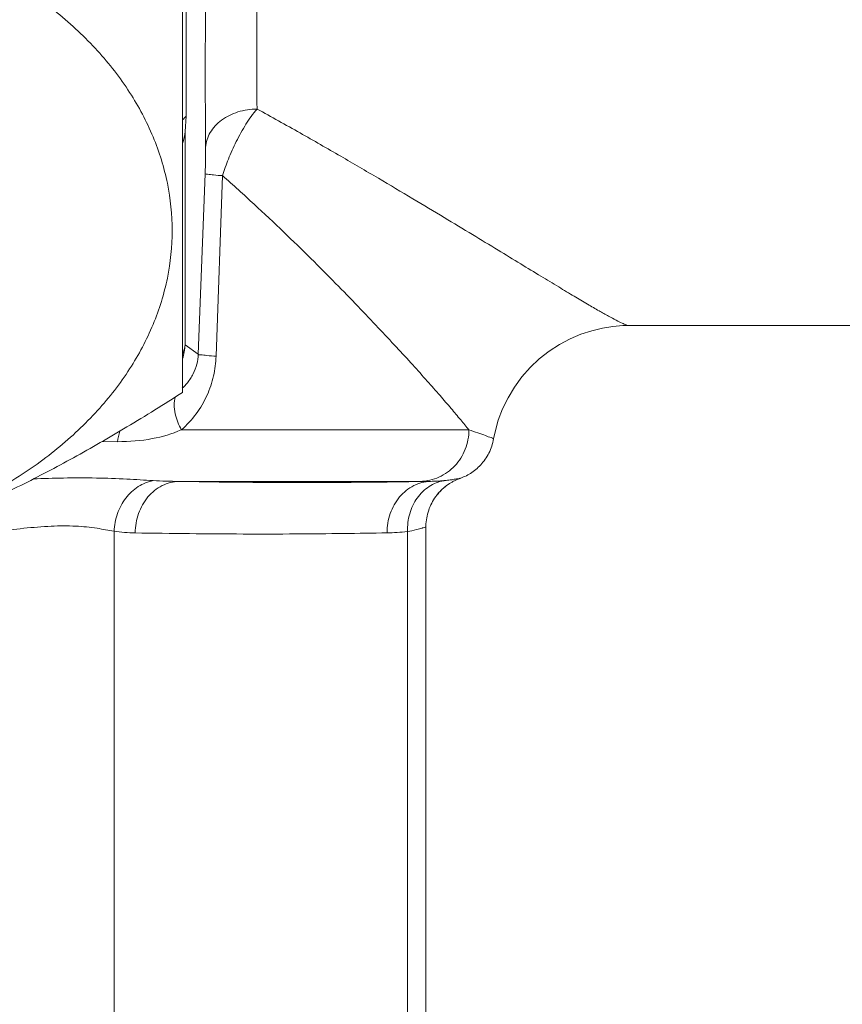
# Model space of a CAD drawing. Header units: millimetres. Extents: x -15538 to -14053, y -265397 to -264347.
# Tile 16 of 35: x -14461.16 to -14459.96, y -264927.88 to -264926.44. Entities that reach past the tile are written whole.
import ezdxf

# ---------------------------------------------------------------- set-up
doc = ezdxf.new("R2010")
doc.units = ezdxf.units.MM
doc.linetypes.add('ACAD_ISO08W100', pattern=[36, 24, -3, 6, -3])
doc.layers.get('0').update_dxf_attribs({"color": 20, "lineweight": 35})
doc.layers.add('-- CO_rury', color=51, linetype='Continuous', lineweight=9)

# ---------------------------------------------------------------- blocks, each defined once
blk = doc.blocks.new('-- CIEPŁOMIERZ ECHO II_15')
at = {"color": 50}
for points in [[(7.065, 1.35), (7.065, 1.35), (7.065, 2.0499), (7.065, 2.0499)], [(7.065, 1.35), (7.065, 1.35), (7.065, 2.0499), (7.065, 2.0499)], [(6.9, 1.1531), (6.9, 1.1531), (6.9, 1.1531), (6.9, 1.1531)], [(6.8425, 1.1043), (6.8425, 1.1043), (6.8425, 1.1044), (6.8425, 1.1044)], [(6.9131, 1.1171), (6.9131, 1.1171), (6.9131, 0.6983), (6.9131, 0.6983)], [(6.8309, 1.0833), (6.8309, 1.0833), (6.83, 1.0821), (6.83, 1.0821)], [(6.8319, 1.0846), (6.8319, 1.0846), (6.8306, 1.0829), (6.8306, 1.0829)], [(6.8391, 1.0805), (6.8392, 1.081), (6.8392, 1.0815), (6.8393, 1.082)], [(6.8394, 1.0838), (6.8394, 1.0832), (6.8393, 1.0826), (6.8393, 1.082)], [(6.8212, 1.073), (6.8212, 1.073), (6.8182, 1.0706), (6.8182, 1.0706)], [(6.8381, 1.061), (6.8381, 1.0561), (6.8381, 1.0511), (6.8381, 1.0462)], [(6.7718, 1.0545), (6.7718, 1.0545), (4.2082, 1.0545), (4.2082, 1.0545)], [(6.8381, 1.0462), (6.8381, 1.0462), (6.8381, 0.6948), (6.8381, 0.6948)], [(6.7651, 1.0277), (6.7651, 1.0277), (4.215, 1.0277), (4.215, 1.0277)], [(7.0203, 0.749), (7.0203, 0.749), (7.2832, 0.7584), (7.2832, 0.7584)], [(7.0231, 0.7229), (7.0231, 0.7229), (7.286, 0.733), (7.286, 0.733)], [(7.0231, 0.7229), (7.0231, 0.7229), (7.037, 0.7037), (7.037, 0.7037)], [(7.037, 0.7037), (7.0301, 0.7034), (7.0232, 0.7022), (7.0166, 0.7001)], [(7.0232, 0.7), (7.0275, 0.702), (7.0323, 0.7034), (7.037, 0.7037)], [(7.3476, 0.7037), (7.3476, 0.7037), (7.037, 0.7037), (7.037, 0.7037)], [(7.3298, 0.7), (7.3355, 0.7018), (7.3415, 0.7033), (7.3476, 0.7037)], [(7.3476, 0.7037), (7.3476, 0.7037), (7.3696, 0.7052), (7.3696, 0.7052)], [(7.3696, 0.7052), (7.3678, 0.7035), (7.3661, 0.7019), (7.3643, 0.7001)], [(7.7051, 0.7052), (7.7051, 0.7052), (7.3696, 0.7052), (7.3696, 0.7052)], [(6.9676, 0.7), (6.9676, 0.7), (7.5392, 0.7), (7.5392, 0.7)], [(6.9112, 0.6086), (6.9062, 0.6073), (6.901, 0.6062), (6.8959, 0.6055)], [(6.8961, 0.583), (6.8961, 0.583), (6.8959, 0.6056), (6.8959, 0.6056)], [(6.7654, 0.6004), (6.7654, 0.6004), (4.2146, 0.6004), (4.2146, 0.6004)]]:
    blk.add_open_spline(points, degree=3, dxfattribs=at)
for points, knots in [([(7.065, 1.3495), (7.065, 1.3495), (7.0648, 1.341), (7.0648, 1.341), (7.0648, 1.341), (7.0648, 1.341), (7.0636, 1.3268), (7.0636, 1.3268), (7.0636, 1.3268), (7.0636, 1.3268), (7.0613, 1.3117), (7.0613, 1.3117), (7.0613, 1.3117), (7.0613, 1.3117), (7.0575, 1.296), (7.0575, 1.296), (7.0575, 1.296), (7.0575, 1.296), (7.0523, 1.2801), (7.0523, 1.2801), (7.0523, 1.2801), (7.0523, 1.2801), (7.0456, 1.2644), (7.0456, 1.2644), (7.0456, 1.2644), (7.0456, 1.2644), (7.0373, 1.2488), (7.0373, 1.2488), (7.0373, 1.2488), (7.0373, 1.2488), (7.0276, 1.2338), (7.0276, 1.2338), (7.0276, 1.2338), (7.0276, 1.2338), (7.0164, 1.2196), (7.0164, 1.2196), (7.0164, 1.2196), (7.0164, 1.2196), (7.0039, 1.2064), (7.0039, 1.2064), (7.0039, 1.2064), (7.0039, 1.2064), (6.9902, 1.1943), (6.9902, 1.1943), (6.9902, 1.1943), (6.9902, 1.1943), (6.9755, 1.1835), (6.9755, 1.1835), (6.9755, 1.1835), (6.9755, 1.1835), (6.9598, 1.1741), (6.9598, 1.1741), (6.9598, 1.1741), (6.9598, 1.1741), (6.9436, 1.1662), (6.9436, 1.1662), (6.9436, 1.1662), (6.9436, 1.1662), (6.927, 1.1599), (6.927, 1.1599), (6.927, 1.1599), (6.927, 1.1599), (6.9101, 1.1552), (6.9101, 1.1552), (6.9101, 1.1552), (6.9101, 1.1552), (6.8999, 1.1531), (6.8999, 1.1531)], [0, 0, 0, 0, 0.058824, 0.058824, 0.058824, 0.058824, 0.117647, 0.117647, 0.117647, 0.117647, 0.176471, 0.176471, 0.176471, 0.176471, 0.235294, 0.235294, 0.235294, 0.235294, 0.294118, 0.294118, 0.294118, 0.294118, 0.352941, 0.352941, 0.352941, 0.352941, 0.411765, 0.411765, 0.411765, 0.411765, 0.470588, 0.470588, 0.470588, 0.470588, 0.529412, 0.529412, 0.529412, 0.529412, 0.588235, 0.588235, 0.588235, 0.588235, 0.647059, 0.647059, 0.647059, 0.647059, 0.705882, 0.705882, 0.705882, 0.705882, 0.764706, 0.764706, 0.764706, 0.764706, 0.823529, 0.823529, 0.823529, 0.823529, 0.882353, 0.882353, 0.882353, 0.882353, 0.941176, 0.941176, 0.941176, 0.941176, 1, 1, 1, 1]), ([(7.065, 1.35), (7.065, 1.3487), (7.0654, 1.3475), (7.0658, 1.3463), (7.0658, 1.3463), (7.0666, 1.3442), (7.0675, 1.3422), (7.0684, 1.3402), (7.0684, 1.3402), (7.0697, 1.3373), (7.0711, 1.3344), (7.0726, 1.3316), (7.0726, 1.3316), (7.0745, 1.3279), (7.0765, 1.3241), (7.0785, 1.3204), (7.0785, 1.3204), (7.0811, 1.3158), (7.0837, 1.3112), (7.0863, 1.3066), (7.0863, 1.3066), (7.0895, 1.3011), (7.0927, 1.2955), (7.0959, 1.29), (7.0959, 1.29), (7.0998, 1.2835), (7.1036, 1.277), (7.1075, 1.2705), (7.1075, 1.2705), (7.112, 1.2629), (7.1165, 1.2554), (7.1211, 1.2479), (7.1211, 1.2479), (7.1263, 1.2393), (7.1315, 1.2306), (7.1367, 1.222), (7.1367, 1.222), (7.1427, 1.2122), (7.1486, 1.2024), (7.1546, 1.1926), (7.1546, 1.1926), (7.1613, 1.1816), (7.168, 1.1705), (7.1748, 1.1595), (7.1748, 1.1595), (7.1823, 1.1472), (7.1898, 1.1348), (7.1973, 1.1224), (7.1973, 1.1224), (7.2056, 1.1087), (7.2139, 1.0949), (7.2222, 1.0812), (7.2222, 1.0812), (7.2314, 1.066), (7.2405, 1.0508), (7.2496, 1.0355), (7.2496, 1.0355), (7.2596, 1.0188), (7.2695, 1.0021), (7.2794, 0.9853), (7.2794, 0.9853), (7.2901, 0.967), (7.3008, 0.9488), (7.3114, 0.9304), (7.3114, 0.9304), (7.3228, 0.9108), (7.3341, 0.891), (7.3453, 0.8713), (7.3453, 0.8713), (7.357, 0.8504), (7.3687, 0.8295), (7.3802, 0.8086)], [0, 0, 0, 0, 0.055556, 0.055556, 0.055556, 0.055556, 0.111111, 0.111111, 0.111111, 0.111111, 0.166667, 0.166667, 0.166667, 0.166667, 0.222222, 0.222222, 0.222222, 0.222222, 0.277778, 0.277778, 0.277778, 0.277778, 0.333333, 0.333333, 0.333333, 0.333333, 0.388889, 0.388889, 0.388889, 0.388889, 0.444444, 0.444444, 0.444444, 0.444444, 0.5, 0.5, 0.5, 0.5, 0.555556, 0.555556, 0.555556, 0.555556, 0.611111, 0.611111, 0.611111, 0.611111, 0.666667, 0.666667, 0.666667, 0.666667, 0.722222, 0.722222, 0.722222, 0.722222, 0.777778, 0.777778, 0.777778, 0.777778, 0.833333, 0.833333, 0.833333, 0.833333, 0.888889, 0.888889, 0.888889, 0.888889, 0.944444, 0.944444, 0.944444, 0.944444, 1, 1, 1, 1]), ([(6.8868, 1.1495), (6.8868, 1.1495), (6.8843, 1.1485), (6.8843, 1.1485), (6.8843, 1.1485), (6.8843, 1.1485), (6.8818, 1.1474), (6.8818, 1.1474), (6.8818, 1.1474), (6.8818, 1.1474), (6.8793, 1.1462), (6.8793, 1.1462), (6.8793, 1.1462), (6.8793, 1.1462), (6.877, 1.145), (6.877, 1.145), (6.877, 1.145), (6.877, 1.145), (6.8747, 1.1436), (6.8747, 1.1436), (6.8747, 1.1436), (6.8747, 1.1436), (6.8724, 1.1422), (6.8724, 1.1422), (6.8724, 1.1422), (6.8724, 1.1422), (6.8702, 1.1408), (6.8702, 1.1408), (6.8702, 1.1408), (6.8702, 1.1408), (6.8681, 1.1392), (6.8681, 1.1392), (6.8681, 1.1392), (6.8681, 1.1392), (6.8661, 1.1376), (6.8661, 1.1376), (6.8661, 1.1376), (6.8661, 1.1376), (6.8641, 1.136), (6.8641, 1.136), (6.8641, 1.136), (6.8641, 1.136), (6.8622, 1.1343), (6.8622, 1.1343), (6.8622, 1.1343), (6.8622, 1.1343), (6.8604, 1.1326), (6.8604, 1.1326), (6.8604, 1.1326), (6.8604, 1.1326), (6.8587, 1.1308), (6.8587, 1.1308), (6.8587, 1.1308), (6.8587, 1.1308), (6.857, 1.129), (6.857, 1.129), (6.857, 1.129), (6.857, 1.129), (6.8554, 1.1271), (6.8554, 1.1271), (6.8554, 1.1271), (6.8554, 1.1271), (6.8539, 1.1252), (6.8539, 1.1252), (6.8539, 1.1252), (6.8539, 1.1252), (6.8525, 1.1233), (6.8525, 1.1233), (6.8525, 1.1233), (6.8525, 1.1233), (6.8511, 1.1213), (6.8511, 1.1213), (6.8511, 1.1213), (6.8511, 1.1213), (6.8498, 1.1194), (6.8498, 1.1194), (6.8498, 1.1194), (6.8498, 1.1194), (6.8486, 1.1174), (6.8486, 1.1174), (6.8486, 1.1174), (6.8486, 1.1174), (6.8475, 1.1154), (6.8475, 1.1154), (6.8475, 1.1154), (6.8475, 1.1154), (6.8464, 1.1134), (6.8464, 1.1134), (6.8464, 1.1134), (6.8464, 1.1134), (6.8454, 1.1114), (6.8454, 1.1114), (6.8454, 1.1114), (6.8454, 1.1114), (6.8445, 1.1094), (6.8445, 1.1094), (6.8445, 1.1094), (6.8445, 1.1094), (6.8437, 1.1074), (6.8437, 1.1074), (6.8437, 1.1074), (6.8437, 1.1074), (6.8429, 1.1054), (6.8429, 1.1054), (6.8429, 1.1054), (6.8429, 1.1054), (6.8425, 1.1043), (6.8425, 1.1043)], [0, 0, 0, 0, 0.037037, 0.037037, 0.037037, 0.037037, 0.074074, 0.074074, 0.074074, 0.074074, 0.111111, 0.111111, 0.111111, 0.111111, 0.148148, 0.148148, 0.148148, 0.148148, 0.185185, 0.185185, 0.185185, 0.185185, 0.222222, 0.222222, 0.222222, 0.222222, 0.259259, 0.259259, 0.259259, 0.259259, 0.296296, 0.296296, 0.296296, 0.296296, 0.333333, 0.333333, 0.333333, 0.333333, 0.37037, 0.37037, 0.37037, 0.37037, 0.407407, 0.407407, 0.407407, 0.407407, 0.444444, 0.444444, 0.444444, 0.444444, 0.481481, 0.481481, 0.481481, 0.481481, 0.518519, 0.518519, 0.518519, 0.518519, 0.555556, 0.555556, 0.555556, 0.555556, 0.592593, 0.592593, 0.592593, 0.592593, 0.62963, 0.62963, 0.62963, 0.62963, 0.666667, 0.666667, 0.666667, 0.666667, 0.703704, 0.703704, 0.703704, 0.703704, 0.740741, 0.740741, 0.740741, 0.740741, 0.777778, 0.777778, 0.777778, 0.777778, 0.814815, 0.814815, 0.814815, 0.814815, 0.851852, 0.851852, 0.851852, 0.851852, 0.888889, 0.888889, 0.888889, 0.888889, 0.925926, 0.925926, 0.925926, 0.925926, 0.962963, 0.962963, 0.962963, 0.962963, 1, 1, 1, 1]), ([(6.8999, 1.1531), (6.8999, 1.1531), (6.8975, 1.1526), (6.8975, 1.1526), (6.8975, 1.1526), (6.8975, 1.1526), (6.8947, 1.152), (6.8947, 1.152), (6.8947, 1.152), (6.8947, 1.152), (6.892, 1.1512), (6.892, 1.1512), (6.892, 1.1512), (6.892, 1.1512), (6.8894, 1.1504), (6.8894, 1.1504), (6.8894, 1.1504), (6.8894, 1.1504), (6.8868, 1.1495), (6.8868, 1.1495)], [0, 0, 0, 0, 0.2, 0.2, 0.2, 0.2, 0.4, 0.4, 0.4, 0.4, 0.6, 0.6, 0.6, 0.6, 0.8, 0.8, 0.8, 0.8, 1, 1, 1, 1]), ([(6.9, 1.1531), (6.9012, 1.1526), (6.9015, 1.151), (6.9018, 1.1496), (6.9018, 1.1496), (6.9025, 1.1465), (6.9037, 1.144), (6.9048, 1.1414), (6.9048, 1.1414), (6.9062, 1.1378), (6.9074, 1.1339), (6.9086, 1.1301), (6.9086, 1.1301), (6.9101, 1.1257), (6.9116, 1.1215), (6.9131, 1.1171)], [0, 0, 0, 0, 0.25, 0.25, 0.25, 0.25, 0.5, 0.5, 0.5, 0.5, 0.75, 0.75, 0.75, 0.75, 1, 1, 1, 1]), ([(6.8425, 1.1043), (6.8425, 1.1043), (6.842, 1.1031), (6.842, 1.1031), (6.842, 1.1031), (6.842, 1.1031), (6.8414, 1.1015), (6.8414, 1.1015), (6.8414, 1.1015), (6.8414, 1.1015), (6.8407, 1.0998), (6.8407, 1.0998), (6.8407, 1.0998), (6.8407, 1.0998), (6.8399, 1.098), (6.8399, 1.098), (6.8399, 1.098), (6.8399, 1.098), (6.8391, 1.0962), (6.8391, 1.0962), (6.8391, 1.0962), (6.8391, 1.0962), (6.8382, 1.0944), (6.8382, 1.0944), (6.8382, 1.0944), (6.8382, 1.0944), (6.8372, 1.0926), (6.8372, 1.0926), (6.8372, 1.0926), (6.8372, 1.0926), (6.8361, 1.0907), (6.8361, 1.0907), (6.8361, 1.0907), (6.8361, 1.0907), (6.8348, 1.0888), (6.8348, 1.0888), (6.8348, 1.0888), (6.8348, 1.0888), (6.8335, 1.0868), (6.8335, 1.0868), (6.8335, 1.0868), (6.8335, 1.0868), (6.832, 1.0847), (6.832, 1.0847), (6.832, 1.0847), (6.832, 1.0847), (6.8319, 1.0846), (6.8319, 1.0846)], [0, 0, 0, 0, 0.083333, 0.083333, 0.083333, 0.083333, 0.166667, 0.166667, 0.166667, 0.166667, 0.25, 0.25, 0.25, 0.25, 0.333333, 0.333333, 0.333333, 0.333333, 0.416667, 0.416667, 0.416667, 0.416667, 0.5, 0.5, 0.5, 0.5, 0.583333, 0.583333, 0.583333, 0.583333, 0.666667, 0.666667, 0.666667, 0.666667, 0.75, 0.75, 0.75, 0.75, 0.833333, 0.833333, 0.833333, 0.833333, 0.916667, 0.916667, 0.916667, 0.916667, 1, 1, 1, 1]), ([(6.9131, 1.1171), (6.9035, 1.1171), (6.8938, 1.1153), (6.8848, 1.1118), (6.8848, 1.1118), (6.8759, 1.1082), (6.8677, 1.103), (6.8607, 1.0965), (6.8607, 1.0965), (6.8539, 1.09), (6.8482, 1.0821), (6.8443, 1.0735), (6.8443, 1.0735), (6.8405, 1.0649), (6.8383, 1.0555), (6.8381, 1.0462)], [0, 0, 0, 0, 0.25, 0.25, 0.25, 0.25, 0.5, 0.5, 0.5, 0.5, 0.75, 0.75, 0.75, 0.75, 1, 1, 1, 1]), ([(6.8425, 1.1044), (6.8429, 1.1043), (6.8426, 1.1037), (6.8423, 1.1032), (6.8423, 1.1032), (6.8416, 1.1015), (6.8417, 1.1004), (6.8417, 1.0992), (6.8417, 1.0992), (6.8416, 1.0971), (6.841, 1.0945), (6.8405, 1.092), (6.8405, 1.092), (6.84, 1.0892), (6.8397, 1.0865), (6.8394, 1.0838)], [0, 0, 0, 0, 0.25, 0.25, 0.25, 0.25, 0.5, 0.5, 0.5, 0.5, 0.75, 0.75, 0.75, 0.75, 1, 1, 1, 1]), ([(6.9131, 1.1171), (6.9179, 1.1132), (6.9228, 1.1092), (6.9276, 1.1052), (6.9276, 1.1052), (6.9332, 1.1005), (6.9387, 1.0959), (6.9442, 1.0912), (6.9442, 1.0912), (6.9505, 1.0858), (6.9568, 1.0804), (6.963, 1.075), (6.963, 1.075), (6.9701, 1.0688), (6.9771, 1.0626), (6.9841, 1.0564), (6.9841, 1.0564), (6.992, 1.0494), (6.9998, 1.0424), (7.0076, 1.0354), (7.0076, 1.0354), (7.0162, 1.0275), (7.0248, 1.0196), (7.0334, 1.0117), (7.0334, 1.0117), (7.0429, 1.0029), (7.0524, 0.9941), (7.0618, 0.9852), (7.0618, 0.9852), (7.0722, 0.9754), (7.0825, 0.9656), (7.0928, 0.9557), (7.0928, 0.9557), (7.1041, 0.9449), (7.1153, 0.934), (7.1264, 0.923), (7.1264, 0.923), (7.1385, 0.9111), (7.1505, 0.8991), (7.1625, 0.887), (7.1625, 0.887), (7.1754, 0.8739), (7.1883, 0.8607), (7.201, 0.8474), (7.201, 0.8474), (7.2146, 0.8332), (7.2281, 0.8189), (7.2415, 0.8045), (7.2415, 0.8045), (7.2555, 0.7892), (7.2695, 0.7739), (7.2832, 0.7584)], [0, 0, 0, 0, 0.076923, 0.076923, 0.076923, 0.076923, 0.153846, 0.153846, 0.153846, 0.153846, 0.230769, 0.230769, 0.230769, 0.230769, 0.307692, 0.307692, 0.307692, 0.307692, 0.384615, 0.384615, 0.384615, 0.384615, 0.461538, 0.461538, 0.461538, 0.461538, 0.538462, 0.538462, 0.538462, 0.538462, 0.615385, 0.615385, 0.615385, 0.615385, 0.692308, 0.692308, 0.692308, 0.692308, 0.769231, 0.769231, 0.769231, 0.769231, 0.846154, 0.846154, 0.846154, 0.846154, 0.923077, 0.923077, 0.923077, 0.923077, 1, 1, 1, 1]), ([(6.7651, 1.0277), (6.7738, 1.0274), (6.7827, 1.0285), (6.7911, 1.0309), (6.7911, 1.0309), (6.7993, 1.0333), (6.807, 1.0369), (6.8139, 1.0418), (6.8139, 1.0418), (6.8204, 1.0465), (6.8262, 1.0523), (6.8306, 1.0591), (6.8306, 1.0591), (6.8348, 1.0656), (6.8378, 1.073), (6.8391, 1.0805)], [0, 0, 0, 0, 0.25, 0.25, 0.25, 0.25, 0.5, 0.5, 0.5, 0.5, 0.75, 0.75, 0.75, 0.75, 1, 1, 1, 1]), ([(6.824, 1.0756), (6.824, 1.0756), (6.8239, 1.0755), (6.8239, 1.0755), (6.8239, 1.0755), (6.8239, 1.0755), (6.8212, 1.073), (6.8212, 1.073)], [0, 0, 0, 0, 0.5, 0.5, 0.5, 0.5, 1, 1, 1, 1]), ([(6.824, 1.0756), (6.824, 1.0756), (6.8223, 1.074), (6.8223, 1.074), (6.8223, 1.074), (6.8223, 1.074), (6.8216, 1.0734), (6.8216, 1.0734)], [0, 0, 0, 0, 0.5, 0.5, 0.5, 0.5, 1, 1, 1, 1]), ([(6.8266, 1.0783), (6.8266, 1.0783), (6.8261, 1.0777), (6.8261, 1.0777), (6.8261, 1.0777), (6.8261, 1.0777), (6.8243, 1.0758), (6.8243, 1.0758), (6.8243, 1.0758), (6.8243, 1.0758), (6.824, 1.0756), (6.824, 1.0756)], [0, 0, 0, 0, 0.333333, 0.333333, 0.333333, 0.333333, 0.666667, 0.666667, 0.666667, 0.666667, 1, 1, 1, 1]), ([(6.8266, 1.0783), (6.8266, 1.0783), (6.8263, 1.0779), (6.8263, 1.0779), (6.8263, 1.0779), (6.8263, 1.0779), (6.824, 1.0756), (6.824, 1.0756)], [0, 0, 0, 0, 0.5, 0.5, 0.5, 0.5, 1, 1, 1, 1]), ([(6.8289, 1.0808), (6.8289, 1.0808), (6.8279, 1.0797), (6.8279, 1.0797), (6.8279, 1.0797), (6.8279, 1.0797), (6.8266, 1.0783), (6.8266, 1.0783)], [0, 0, 0, 0, 0.5, 0.5, 0.5, 0.5, 1, 1, 1, 1]), ([(6.8289, 1.0808), (6.8289, 1.0808), (6.8284, 1.0802), (6.8284, 1.0802), (6.8284, 1.0802), (6.8284, 1.0802), (6.8266, 1.0783), (6.8266, 1.0783)], [0, 0, 0, 0, 0.5, 0.5, 0.5, 0.5, 1, 1, 1, 1]), ([(6.8306, 1.0829), (6.8306, 1.0829), (6.8303, 1.0825), (6.8303, 1.0825), (6.8303, 1.0825), (6.8303, 1.0825), (6.8289, 1.0808), (6.8289, 1.0808)], [0, 0, 0, 0, 0.5, 0.5, 0.5, 0.5, 1, 1, 1, 1]), ([(6.83, 1.0821), (6.83, 1.0821), (6.8296, 1.0816), (6.8296, 1.0816), (6.8296, 1.0816), (6.8296, 1.0816), (6.8289, 1.0808), (6.8289, 1.0808)], [0, 0, 0, 0, 0.5, 0.5, 0.5, 0.5, 1, 1, 1, 1]), ([(6.8319, 1.0846), (6.8319, 1.0846), (6.8312, 1.0836), (6.8312, 1.0836), (6.8312, 1.0836), (6.8312, 1.0836), (6.8309, 1.0833), (6.8309, 1.0833)], [0, 0, 0, 0, 0.5, 0.5, 0.5, 0.5, 1, 1, 1, 1]), ([(6.8391, 1.0805), (6.8388, 1.0773), (6.8386, 1.074), (6.8384, 1.0707), (6.8384, 1.0707), (6.8383, 1.0675), (6.8382, 1.0642), (6.8381, 1.061)], [0, 0, 0, 0, 0.5, 0.5, 0.5, 0.5, 1, 1, 1, 1]), ([(6.7631, 0.998), (6.7727, 0.9979), (6.7823, 0.9995), (6.7914, 1.0026), (6.7914, 1.0026), (6.8002, 1.0057), (6.8084, 1.0102), (6.8155, 1.0162), (6.8155, 1.0162), (6.8222, 1.0219), (6.8279, 1.0288), (6.8319, 1.0367), (6.8319, 1.0367), (6.8357, 1.0442), (6.8379, 1.0526), (6.8381, 1.061)], [0, 0, 0, 0, 0.25, 0.25, 0.25, 0.25, 0.5, 0.5, 0.5, 0.5, 0.75, 0.75, 0.75, 0.75, 1, 1, 1, 1]), ([(6.8064, 1.0629), (6.8064, 1.0629), (6.8039, 1.0617), (6.8039, 1.0617), (6.8039, 1.0617), (6.8039, 1.0617), (6.8013, 1.0605), (6.8013, 1.0605), (6.8013, 1.0605), (6.8013, 1.0605), (6.7987, 1.0594), (6.7987, 1.0594), (6.7987, 1.0594), (6.7987, 1.0594), (6.796, 1.0585), (6.796, 1.0585), (6.796, 1.0585), (6.796, 1.0585), (6.7932, 1.0576), (6.7932, 1.0576), (6.7932, 1.0576), (6.7932, 1.0576), (6.7904, 1.0568), (6.7904, 1.0568), (6.7904, 1.0568), (6.7904, 1.0568), (6.7876, 1.0561), (6.7876, 1.0561), (6.7876, 1.0561), (6.7876, 1.0561), (6.7848, 1.0556), (6.7848, 1.0556), (6.7848, 1.0556), (6.7848, 1.0556), (6.7819, 1.0551), (6.7819, 1.0551), (6.7819, 1.0551), (6.7819, 1.0551), (6.779, 1.0548), (6.779, 1.0548), (6.779, 1.0548), (6.779, 1.0548), (6.7761, 1.0546), (6.7761, 1.0546), (6.7761, 1.0546), (6.7761, 1.0546), (6.7732, 1.0545), (6.7732, 1.0545), (6.7732, 1.0545), (6.7732, 1.0545), (6.7719, 1.0545), (6.7719, 1.0545)], [0, 0, 0, 0, 0.076923, 0.076923, 0.076923, 0.076923, 0.153846, 0.153846, 0.153846, 0.153846, 0.230769, 0.230769, 0.230769, 0.230769, 0.307692, 0.307692, 0.307692, 0.307692, 0.384615, 0.384615, 0.384615, 0.384615, 0.461538, 0.461538, 0.461538, 0.461538, 0.538462, 0.538462, 0.538462, 0.538462, 0.615385, 0.615385, 0.615385, 0.615385, 0.692308, 0.692308, 0.692308, 0.692308, 0.769231, 0.769231, 0.769231, 0.769231, 0.846154, 0.846154, 0.846154, 0.846154, 0.923077, 0.923077, 0.923077, 0.923077, 1, 1, 1, 1]), ([(6.8185, 1.0708), (6.8185, 1.0708), (6.8181, 1.0705), (6.8181, 1.0705), (6.8181, 1.0705), (6.8181, 1.0705), (6.8159, 1.0688), (6.8159, 1.0688), (6.8159, 1.0688), (6.8159, 1.0688), (6.8136, 1.0672), (6.8136, 1.0672), (6.8136, 1.0672), (6.8136, 1.0672), (6.8113, 1.0657), (6.8113, 1.0657), (6.8113, 1.0657), (6.8113, 1.0657), (6.8089, 1.0643), (6.8089, 1.0643), (6.8089, 1.0643), (6.8089, 1.0643), (6.8064, 1.0629), (6.8064, 1.0629)], [0, 0, 0, 0, 0.166667, 0.166667, 0.166667, 0.166667, 0.333333, 0.333333, 0.333333, 0.333333, 0.5, 0.5, 0.5, 0.5, 0.666667, 0.666667, 0.666667, 0.666667, 0.833333, 0.833333, 0.833333, 0.833333, 1, 1, 1, 1]), ([(6.8216, 1.0734), (6.8216, 1.0734), (6.8202, 1.0722), (6.8202, 1.0722), (6.8202, 1.0722), (6.8202, 1.0722), (6.8185, 1.0708), (6.8185, 1.0708)], [0, 0, 0, 0, 0.5, 0.5, 0.5, 0.5, 1, 1, 1, 1]), ([(6.8381, 1.061), (6.8377, 1.04), (6.8374, 1.019), (6.8372, 0.998), (6.8372, 0.998), (6.8369, 0.9748), (6.8367, 0.9517), (6.8366, 0.9285), (6.8366, 0.9285), (6.8364, 0.9029), (6.8364, 0.8772), (6.8365, 0.8516), (6.8365, 0.8516), (6.8365, 0.8255), (6.8367, 0.7993), (6.837, 0.7732), (6.837, 0.7732), (6.8372, 0.7471), (6.8376, 0.7209), (6.8381, 0.6948)], [0, 0, 0, 0, 0.2, 0.2, 0.2, 0.2, 0.4, 0.4, 0.4, 0.4, 0.6, 0.6, 0.6, 0.6, 0.8, 0.8, 0.8, 0.8, 1, 1, 1, 1]), ([(6.7718, 1.0545), (6.7721, 1.0548), (6.7718, 1.0539), (6.7715, 1.0533), (6.7715, 1.0533), (6.7705, 1.0508), (6.7704, 1.05), (6.7702, 1.0489), (6.7702, 1.0489), (6.7697, 1.0469), (6.7687, 1.0437), (6.7679, 1.0407), (6.7679, 1.0407), (6.7666, 1.0361), (6.7659, 1.0321), (6.7651, 1.0277)], [0, 0, 0, 0, 0.25, 0.25, 0.25, 0.25, 0.5, 0.5, 0.5, 0.5, 0.75, 0.75, 0.75, 0.75, 1, 1, 1, 1]), ([(6.7651, 1.0277), (6.7645, 1.0226), (6.764, 1.0176), (6.7637, 1.0125), (6.7637, 1.0125), (6.7634, 1.0077), (6.7632, 1.0028), (6.7631, 0.998)], [0, 0, 0, 0, 0.5, 0.5, 0.5, 0.5, 1, 1, 1, 1]), ([(6.7631, 0.998), (6.7628, 0.977), (6.7624, 0.9559), (6.7622, 0.9349), (6.7622, 0.9349), (6.7619, 0.9117), (6.7617, 0.8885), (6.7616, 0.8653), (6.7616, 0.8653), (6.7614, 0.8397), (6.7614, 0.8141), (6.7615, 0.7884), (6.7615, 0.7884), (6.7615, 0.7623), (6.7617, 0.7361), (6.762, 0.71), (6.762, 0.71), (6.7623, 0.6837), (6.7626, 0.6574), (6.7631, 0.6311)], [0, 0, 0, 0, 0.2, 0.2, 0.2, 0.2, 0.4, 0.4, 0.4, 0.4, 0.6, 0.6, 0.6, 0.6, 0.8, 0.8, 0.8, 0.8, 1, 1, 1, 1]), ([(7.3802, 0.8086), (7.4301, 0.8081), (7.48, 0.808), (7.5299, 0.8082), (7.5299, 0.8082), (7.5875, 0.8084), (7.6452, 0.8089), (7.7028, 0.8097), (7.7028, 0.8097), (7.7666, 0.8105), (7.8304, 0.8116), (7.8942, 0.813), (7.8942, 0.813), (7.9624, 0.8144), (8.0307, 0.8161), (8.099, 0.818), (8.099, 0.818), (8.17, 0.82), (8.2411, 0.8222), (8.3122, 0.8246)], [0, 0, 0, 0, 0.2, 0.2, 0.2, 0.2, 0.4, 0.4, 0.4, 0.4, 0.6, 0.6, 0.6, 0.6, 0.8, 0.8, 0.8, 0.8, 1, 1, 1, 1]), ([(7.2832, 0.7584), (7.2913, 0.7609), (7.2993, 0.7637), (7.3071, 0.7669), (7.3071, 0.7669), (7.3158, 0.7703), (7.3244, 0.7741), (7.3328, 0.7783), (7.3328, 0.7783), (7.3415, 0.7826), (7.3499, 0.7873), (7.3581, 0.7925), (7.3581, 0.7925), (7.3658, 0.7973), (7.3733, 0.8026), (7.3802, 0.8086)], [0, 0, 0, 0, 0.25, 0.25, 0.25, 0.25, 0.5, 0.5, 0.5, 0.5, 0.75, 0.75, 0.75, 0.75, 1, 1, 1, 1]), ([(7.3245, 0.7337), (7.332, 0.7342), (7.3394, 0.7366), (7.346, 0.7404), (7.346, 0.7404), (7.353, 0.7446), (7.3591, 0.7504), (7.3639, 0.7569), (7.3639, 0.7569), (7.3693, 0.7641), (7.3732, 0.7722), (7.3759, 0.7808), (7.3759, 0.7808), (7.3787, 0.7898), (7.3801, 0.7992), (7.3802, 0.8086)], [0, 0, 0, 0, 0.25, 0.25, 0.25, 0.25, 0.5, 0.5, 0.5, 0.5, 0.75, 0.75, 0.75, 0.75, 1, 1, 1, 1]), ([(6.9131, 0.6983), (6.92, 0.7064), (6.9279, 0.7137), (6.9366, 0.72), (6.9366, 0.72), (6.9449, 0.7262), (6.9538, 0.7314), (6.9633, 0.7357), (6.9633, 0.7357), (6.9723, 0.7398), (6.9819, 0.743), (6.9916, 0.7452), (6.9916, 0.7452), (7.001, 0.7474), (7.0107, 0.7486), (7.0203, 0.749)], [0, 0, 0, 0, 0.25, 0.25, 0.25, 0.25, 0.5, 0.5, 0.5, 0.5, 0.75, 0.75, 0.75, 0.75, 1, 1, 1, 1]), ([(7.0231, 0.7229), (7.0222, 0.7238), (7.0223, 0.7252), (7.0223, 0.7265), (7.0223, 0.7265), (7.0222, 0.7297), (7.0217, 0.7325), (7.0213, 0.7354), (7.0213, 0.7354), (7.0208, 0.7398), (7.0206, 0.7444), (7.0203, 0.749)], [0, 0, 0, 0, 0.333333, 0.333333, 0.333333, 0.333333, 0.666667, 0.666667, 0.666667, 0.666667, 1, 1, 1, 1]), ([(7.286, 0.733), (7.2852, 0.7338), (7.2852, 0.7352), (7.2852, 0.7364), (7.2852, 0.7364), (7.2851, 0.7396), (7.2846, 0.7423), (7.2843, 0.7451), (7.2843, 0.7451), (7.2837, 0.7495), (7.2835, 0.754), (7.2832, 0.7584)], [0, 0, 0, 0, 0.333333, 0.333333, 0.333333, 0.333333, 0.666667, 0.666667, 0.666667, 0.666667, 1, 1, 1, 1]), ([(7.3245, 0.7337), (7.3771, 0.7332), (7.4296, 0.7331), (7.4821, 0.7333), (7.4821, 0.7333), (7.5428, 0.7335), (7.6035, 0.734), (7.6642, 0.7348), (7.6642, 0.7348), (7.7314, 0.7356), (7.7986, 0.7367), (7.8657, 0.7381), (7.8657, 0.7381), (7.9376, 0.7395), (8.0095, 0.7412), (8.0814, 0.7431), (8.0814, 0.7431), (8.1561, 0.7451), (8.2309, 0.7473), (8.3056, 0.7497)], [0, 0, 0, 0, 0.2, 0.2, 0.2, 0.2, 0.4, 0.4, 0.4, 0.4, 0.6, 0.6, 0.6, 0.6, 0.8, 0.8, 0.8, 0.8, 1, 1, 1, 1]), ([(7.286, 0.733), (7.289, 0.7331), (7.2921, 0.7332), (7.2951, 0.7333), (7.2951, 0.7333), (7.2985, 0.7334), (7.3018, 0.7335), (7.3052, 0.7335), (7.3052, 0.7335), (7.3086, 0.7336), (7.312, 0.7336), (7.3154, 0.7337), (7.3154, 0.7337), (7.3184, 0.7337), (7.3215, 0.7337), (7.3245, 0.7337)], [0, 0, 0, 0, 0.25, 0.25, 0.25, 0.25, 0.5, 0.5, 0.5, 0.5, 0.75, 0.75, 0.75, 0.75, 1, 1, 1, 1]), ([(6.9736, 0.6995), (6.9761, 0.7022), (6.9787, 0.7047), (6.9815, 0.7071), (6.9815, 0.7071), (6.9856, 0.7104), (6.99, 0.7133), (6.9947, 0.7156), (6.9947, 0.7156), (6.9992, 0.7179), (7.0039, 0.7196), (7.0088, 0.7209), (7.0088, 0.7209), (7.0134, 0.722), (7.0183, 0.7227), (7.0231, 0.7229)], [0, 0, 0, 0, 0.25, 0.25, 0.25, 0.25, 0.5, 0.5, 0.5, 0.5, 0.75, 0.75, 0.75, 0.75, 1, 1, 1, 1]), ([(6.6819, 0), (6.6865, 0.0271), (6.6918, 0.0541), (6.6976, 0.0809), (6.6976, 0.0809), (6.7032, 0.1071), (6.7095, 0.133), (6.7164, 0.1589), (6.7164, 0.1589), (6.7232, 0.1846), (6.7307, 0.2102), (6.7388, 0.2355), (6.7388, 0.2355), (6.7471, 0.2612), (6.756, 0.2866), (6.7655, 0.3119), (6.7655, 0.3119), (6.7753, 0.3376), (6.7857, 0.363), (6.7967, 0.3882), (6.7967, 0.3882), (6.808, 0.4139), (6.8199, 0.4394), (6.8323, 0.4645), (6.8323, 0.4645), (6.8452, 0.4904), (6.8586, 0.5159), (6.8725, 0.5412), (6.8725, 0.5412), (6.8869, 0.5674), (6.9019, 0.5934), (6.9173, 0.619), (6.9173, 0.619), (6.9336, 0.6463), (6.9504, 0.6733), (6.9676, 0.7)], [0, 0, 0, 0, 0.111111, 0.111111, 0.111111, 0.111111, 0.222222, 0.222222, 0.222222, 0.222222, 0.333333, 0.333333, 0.333333, 0.333333, 0.444444, 0.444444, 0.444444, 0.444444, 0.555556, 0.555556, 0.555556, 0.555556, 0.666667, 0.666667, 0.666667, 0.666667, 0.777778, 0.777778, 0.777778, 0.777778, 0.888889, 0.888889, 0.888889, 0.888889, 1, 1, 1, 1]), ([(6.7631, 0.6311), (6.7727, 0.6312), (6.7823, 0.6328), (6.7914, 0.636), (6.7914, 0.636), (6.8002, 0.6392), (6.8084, 0.6438), (6.8155, 0.6498), (6.8155, 0.6498), (6.8222, 0.6555), (6.8279, 0.6625), (6.8319, 0.6704), (6.8319, 0.6704), (6.8356, 0.678), (6.8378, 0.6864), (6.8381, 0.6948)], [0, 0, 0, 0, 0.25, 0.25, 0.25, 0.25, 0.5, 0.5, 0.5, 0.5, 0.75, 0.75, 0.75, 0.75, 1, 1, 1, 1]), ([(6.8381, 0.6948), (6.8381, 0.6885), (6.8383, 0.6822), (6.8384, 0.676), (6.8384, 0.676), (6.8386, 0.6698), (6.8389, 0.6636), (6.8392, 0.6575)], [0, 0, 0, 0, 0.5, 0.5, 0.5, 0.5, 1, 1, 1, 1]), ([(6.8959, 0.6056), (6.8958, 0.6225), (6.8972, 0.6394), (6.9003, 0.6561), (6.9003, 0.6561), (6.9031, 0.6706), (6.9072, 0.6848), (6.9131, 0.6983)], [0, 0, 0, 0, 0.5, 0.5, 0.5, 0.5, 1, 1, 1, 1]), ([(6.95, 0.688), (6.9454, 0.6879), (6.9408, 0.6886), (6.9362, 0.6896), (6.9362, 0.6896), (6.9282, 0.6915), (6.9204, 0.6945), (6.9131, 0.6983)], [0, 0, 0, 0, 0.5, 0.5, 0.5, 0.5, 1, 1, 1, 1]), ([(6.9611, 0.6898), (6.9595, 0.6893), (6.9578, 0.6888), (6.9561, 0.6885), (6.9561, 0.6885), (6.9541, 0.6882), (6.9521, 0.688), (6.95, 0.688)], [0, 0, 0, 0, 0.5, 0.5, 0.5, 0.5, 1, 1, 1, 1]), ([(6.7187, 0), (6.7187, 0.0325), (6.7203, 0.0651), (6.7236, 0.0975), (6.7236, 0.0975), (6.7269, 0.1295), (6.7318, 0.1614), (6.7383, 0.193), (6.7383, 0.193), (6.7447, 0.2239), (6.7528, 0.2545), (6.7625, 0.2846), (6.7625, 0.2846), (6.7719, 0.3137), (6.7829, 0.3424), (6.7956, 0.3703), (6.7956, 0.3703), (6.8078, 0.3972), (6.8216, 0.4234), (6.837, 0.4486), (6.837, 0.4486), (6.8518, 0.4726), (6.868, 0.4958), (6.8859, 0.5177), (6.8859, 0.5177), (6.9029, 0.5385), (6.9213, 0.5582), (6.9412, 0.5763), (6.9412, 0.5763), (6.9601, 0.5934), (6.9804, 0.6092), (7.0019, 0.6231), (7.0019, 0.6231), (7.0224, 0.6363), (7.044, 0.6479), (7.0666, 0.6572), (7.0666, 0.6572), (7.0884, 0.6663), (7.111, 0.6733), (7.1341, 0.678), (7.1341, 0.678), (7.1568, 0.6826), (7.1799, 0.685), (7.2031, 0.685), (7.2031, 0.685), (7.2262, 0.685), (7.2493, 0.6826), (7.272, 0.678), (7.272, 0.678), (7.2951, 0.6733), (7.3177, 0.6663), (7.3395, 0.6572), (7.3395, 0.6572), (7.3621, 0.6479), (7.3838, 0.6363), (7.4043, 0.6231), (7.4043, 0.6231), (7.4258, 0.6092), (7.446, 0.5934), (7.4649, 0.5763), (7.4649, 0.5763), (7.4848, 0.5582), (7.5033, 0.5385), (7.5203, 0.5177), (7.5203, 0.5177), (7.5381, 0.4958), (7.5544, 0.4726), (7.5691, 0.4486), (7.5691, 0.4486), (7.5846, 0.4234), (7.5983, 0.3972), (7.6105, 0.3703), (7.6105, 0.3703), (7.6232, 0.3424), (7.6342, 0.3137), (7.6437, 0.2846), (7.6437, 0.2846), (7.6534, 0.2545), (7.6614, 0.2239), (7.6678, 0.193), (7.6678, 0.193), (7.6744, 0.1614), (7.6793, 0.1295), (7.6825, 0.0975), (7.6825, 0.0975), (7.6858, 0.0651), (7.6874, 0.0325), (7.6874, 0)], [0, 0, 0, 0, 0.045455, 0.045455, 0.045455, 0.045455, 0.090909, 0.090909, 0.090909, 0.090909, 0.136364, 0.136364, 0.136364, 0.136364, 0.181818, 0.181818, 0.181818, 0.181818, 0.227273, 0.227273, 0.227273, 0.227273, 0.272727, 0.272727, 0.272727, 0.272727, 0.318182, 0.318182, 0.318182, 0.318182, 0.363636, 0.363636, 0.363636, 0.363636, 0.409091, 0.409091, 0.409091, 0.409091, 0.454545, 0.454545, 0.454545, 0.454545, 0.5, 0.5, 0.5, 0.5, 0.545455, 0.545455, 0.545455, 0.545455, 0.590909, 0.590909, 0.590909, 0.590909, 0.636364, 0.636364, 0.636364, 0.636364, 0.681818, 0.681818, 0.681818, 0.681818, 0.727273, 0.727273, 0.727273, 0.727273, 0.772727, 0.772727, 0.772727, 0.772727, 0.818182, 0.818182, 0.818182, 0.818182, 0.863636, 0.863636, 0.863636, 0.863636, 0.909091, 0.909091, 0.909091, 0.909091, 0.954545, 0.954545, 0.954545, 0.954545, 1, 1, 1, 1]), ([(6.7654, 0.6004), (6.7741, 0.6007), (6.7829, 0.6024), (6.7912, 0.6053), (6.7912, 0.6053), (6.7993, 0.6082), (6.807, 0.6123), (6.8138, 0.6176), (6.8138, 0.6176), (6.8204, 0.6226), (6.8261, 0.6287), (6.8305, 0.6357), (6.8305, 0.6357), (6.8347, 0.6423), (6.8378, 0.6498), (6.8392, 0.6575)], [0, 0, 0, 0, 0.25, 0.25, 0.25, 0.25, 0.5, 0.5, 0.5, 0.5, 0.75, 0.75, 0.75, 0.75, 1, 1, 1, 1]), ([(6.8392, 0.6575), (6.8399, 0.6446), (6.8408, 0.6318), (6.8414, 0.619), (6.8414, 0.619), (6.8422, 0.6042), (6.8427, 0.5895), (6.843, 0.5747), (6.843, 0.5747), (6.8433, 0.5587), (6.8432, 0.5427), (6.843, 0.5267), (6.843, 0.5267), (6.8427, 0.5122), (6.8423, 0.4976), (6.8417, 0.4831)], [0, 0, 0, 0, 0.25, 0.25, 0.25, 0.25, 0.5, 0.5, 0.5, 0.5, 0.75, 0.75, 0.75, 0.75, 1, 1, 1, 1]), ([(6.7631, 0.6311), (6.7632, 0.626), (6.7634, 0.6208), (6.7638, 0.6156), (6.7638, 0.6156), (6.7642, 0.6106), (6.7647, 0.6055), (6.7654, 0.6004)], [0, 0, 0, 0, 0.5, 0.5, 0.5, 0.5, 1, 1, 1, 1]), ([(6.7654, 0.6004), (6.7669, 0.5922), (6.7685, 0.584), (6.7698, 0.5757), (6.7698, 0.5757), (6.7713, 0.5654), (6.7724, 0.555), (6.7729, 0.5446), (6.7729, 0.5446), (6.7735, 0.5327), (6.7734, 0.5208), (6.7729, 0.5089), (6.7729, 0.5089), (6.7723, 0.4956), (6.7711, 0.4823), (6.7698, 0.4691), (6.7698, 0.4691), (6.7683, 0.4551), (6.7667, 0.4412), (6.7654, 0.4272)], [0, 0, 0, 0, 0.2, 0.2, 0.2, 0.2, 0.4, 0.4, 0.4, 0.4, 0.6, 0.6, 0.6, 0.6, 0.8, 0.8, 0.8, 0.8, 1, 1, 1, 1])]:
    blk.add_open_spline(points, degree=3, knots=knots, dxfattribs=at)
blk = doc.blocks.new('*U187')
at = {"linetype": 'Continuous', "lineweight": 0}
blk.add_blockref('-- CIEPŁOMIERZ ECHO II_15', (2.6184, -0.0025), dxfattribs=at)

msp = doc.modelspace()

# ---------------------------------------------------------------- block references
at = {"layer": '-- CO_rury', "linetype": 'ACAD_ISO08W100', "ltscale": 20, "xscale": -1, "rotation": 269.9999999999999}
msp.add_blockref('*U187', (-14461.6211, -264936.5721, 0), dxfattribs=at)

doc.saveas('drawing.dxf')
